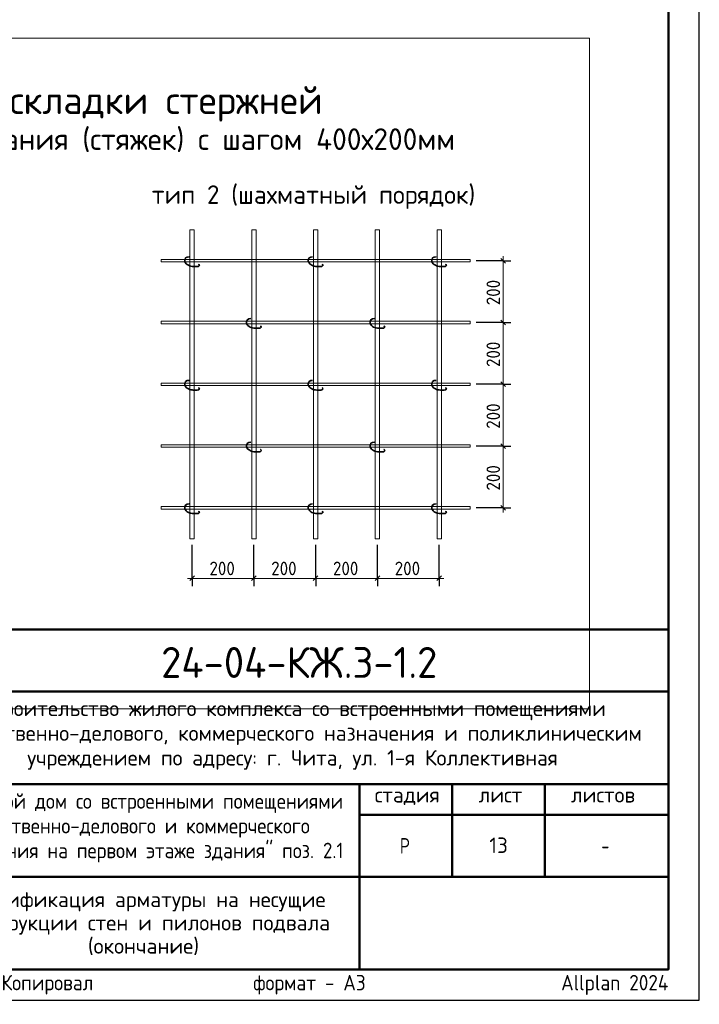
# Model space of a CAD drawing. Header units: millimetres. Extents: x 0 to 42000, y -65 to 29700.
# Tile 6 of 7: x 30995 to 42000, y -65 to 15875. Entities that reach past the tile are written whole.
import ezdxf

# ---------------------------------------------------------------- set-up
doc = ezdxf.new("R2010")
doc.units = ezdxf.units.MM
for name, color, linetype, lineweight in [('Standard', 7, 'Continuous', 25), ('Надписи', 7, 'Continuous', 25), ('Размерная линия_ общее', 7, 'Continuous', 13)]:
    doc.layers.add(name, color=color, linetype=linetype, lineweight=lineweight)
doc.styles.add('ISOCPEUR', font='txt')

msp = doc.modelspace()

# ---------------------------------------------------------------- linework, layer by layer
at = {"layer": 'Standard', "color": 7, "linetype": 'Continuous', "lineweight": 13, "transparency": 33554687}
for p, q in [((33753, 12472), (33823, 12472)), ((34753, 12472), (34823, 12472)), ((35753, 12472), (35823, 12472)), ((36753, 12472), (36823, 12472)), ((37753, 12472), (37823, 12472))]:
    msp.add_line(p, q, dxfattribs=at)
at = {"layer": 'Standard', "color": 7, "linetype": 'Continuous', "lineweight": 18, "transparency": 33554687}
for p, q in [((33288, 11992), (33288, 11952)), ((33288, 10992), (33288, 10952)), ((33288, 9992), (33288, 9952)), ((33288, 8992), (33288, 8952)), ((33288, 7992), (33288, 7952))]:
    msp.add_line(p, q, dxfattribs=at)
at = {"layer": 'Standard', "color": 7, "linetype": 'Continuous', "lineweight": 50, "transparency": 33554687}
for p, q in [((23000, 6000), (41500, 6000)), ((29500, 5000), (41500, 5000)), ((29500, 3500), (41500, 3500)), ((36500, 2000), (36500, 3500)), ((38000, 2000), (38000, 3500)), ((39500, 2000), (39500, 3500)), ((36500, 3000), (41500, 3000)), ((29500, 2000), (41500, 2000)), ((36500, 500), (36500, 2000)), ((36500, 500), (36500, 2000))]:
    msp.add_line(p, q, dxfattribs=at)
at = {"layer": 'Standard', "color": 7, "linetype": 'Continuous', "lineweight": 25, "transparency": 33554687}
for p, q in [((41500, 500), (41500, 6000)), ((23000, 500), (41500, 500)), ((23000, 500), (41500, 500)), ((23000, 500), (41500, 500))]:
    msp.add_line(p, q, dxfattribs=at)
msp.add_lwpolyline([(0, 0), (42000, 0), (42000, 29700), (0, 29700), (0, 0)], close=True, dxfattribs=at)
at = {"layer": 'Standard', "color": 7, "linetype": 'Continuous', "lineweight": 50, "transparency": 33554687}
msp.add_lwpolyline([(2000, 29200), (41500, 29200), (41500, 500), (2000, 500), (2000, 29200)], close=True, dxfattribs=at)
at = {"layer": 'Standard', "color": 7, "linetype": 'Continuous', "lineweight": 25, "transparency": 33554687}
for points in [[(41500, 29200), (2000, 29200), (2000, 500), (41500, 500), (41500, 29200)], [(41500, 6000), (23000, 6000), (23000, 500), (41500, 500), (41500, 6000)]]:
    msp.add_lwpolyline(points, dxfattribs=at)
at = {"layer": 'Standard', "color": 7, "linetype": 'Continuous', "lineweight": 13, "transparency": 33554687}
for points in [[(40221, 15577), (24187, 15577), (24187, 4718), (40221, 4718), (40221, 15577)], [(33823, 12472), (33823, 7472), (33753, 7472), (33753, 12472)], [(34823, 12472), (34823, 7472), (34753, 7472), (34753, 12472)], [(35823, 12472), (35823, 7472), (35753, 7472), (35753, 12472)], [(36823, 12472), (36823, 7472), (36753, 7472), (36753, 12472)], [(37823, 12472), (37823, 7472), (37753, 7472), (37753, 12472)]]:
    msp.add_lwpolyline(points, dxfattribs=at)
at = {"layer": 'Standard', "color": 7, "linetype": 'Continuous', "lineweight": 18, "transparency": 33554687}
for points in [[(33288, 11952), (38288, 11952), (38288, 11992), (33288, 11992)], [(33288, 10952), (38288, 10952), (38288, 10992), (33288, 10992)], [(33288, 9952), (38288, 9952), (38288, 9992), (33288, 9992)], [(33288, 8952), (38288, 8952), (38288, 8992), (33288, 8992)], [(33288, 7952), (38288, 7952), (38288, 7992), (33288, 7992)]]:
    msp.add_lwpolyline(points, dxfattribs=at)
at = {"layer": 'Standard', "color": 7, "linetype": 'Continuous', "lineweight": 35, "transparency": 33554687}
for points in [[(33738, 12036), (33708, 12032), (33682, 12017), (33674, 11998), (33669, 11977), (33669, 11957), (33680, 11938), (33692, 11922), (33709, 11910), (33727, 11899), (33746, 11889), (33766, 11885), (33787, 11881), (33807, 11879), (33828, 11879), (33849, 11879), (33869, 11879), (33890, 11881), (33906, 11895), (33898, 11914), (33892, 11918)], [(35738, 12036), (35708, 12032), (35682, 12017), (35674, 11998), (35669, 11977), (35669, 11957), (35680, 11938), (35692, 11922), (35709, 11910), (35727, 11899), (35746, 11889), (35766, 11885), (35787, 11881), (35807, 11879), (35828, 11879), (35849, 11879), (35869, 11879), (35890, 11881), (35906, 11895), (35898, 11914), (35892, 11918)], [(37738, 12036), (37708, 12032), (37682, 12017), (37674, 11998), (37669, 11977), (37669, 11957), (37680, 11938), (37692, 11922), (37709, 11910), (37727, 11899), (37746, 11889), (37766, 11885), (37787, 11881), (37807, 11879), (37828, 11879), (37849, 11879), (37869, 11879), (37890, 11881), (37906, 11895), (37898, 11914), (37892, 11918)], [(34738, 11036), (34708, 11032), (34682, 11017), (34674, 10998), (34669, 10977), (34669, 10957), (34680, 10938), (34692, 10922), (34709, 10910), (34727, 10899), (34746, 10889), (34766, 10885), (34787, 10881), (34807, 10879), (34828, 10879), (34849, 10879), (34869, 10879), (34890, 10881), (34906, 10895), (34898, 10914), (34892, 10918)], [(36738, 11036), (36708, 11032), (36682, 11017), (36674, 10998), (36669, 10977), (36669, 10957), (36680, 10938), (36692, 10922), (36709, 10910), (36727, 10899), (36746, 10889), (36766, 10885), (36787, 10881), (36807, 10879), (36828, 10879), (36849, 10879), (36869, 10879), (36890, 10881), (36906, 10895), (36898, 10914), (36892, 10918)], [(33738, 10036), (33708, 10032), (33682, 10017), (33674, 9998), (33669, 9977), (33669, 9957), (33680, 9938), (33692, 9922), (33709, 9910), (33727, 9899), (33746, 9889), (33766, 9885), (33787, 9881), (33807, 9879), (33828, 9879), (33849, 9879), (33869, 9879), (33890, 9881), (33906, 9895), (33898, 9914), (33892, 9918)], [(35738, 10036), (35708, 10032), (35682, 10017), (35674, 9998), (35669, 9977), (35669, 9957), (35680, 9938), (35692, 9922), (35709, 9910), (35727, 9899), (35746, 9889), (35766, 9885), (35787, 9881), (35807, 9879), (35828, 9879), (35849, 9879), (35869, 9879), (35890, 9881), (35906, 9895), (35898, 9914), (35892, 9918)], [(37738, 10036), (37708, 10032), (37682, 10017), (37674, 9998), (37669, 9977), (37669, 9957), (37680, 9938), (37692, 9922), (37709, 9910), (37727, 9899), (37746, 9889), (37766, 9885), (37787, 9881), (37807, 9879), (37828, 9879), (37849, 9879), (37869, 9879), (37890, 9881), (37906, 9895), (37898, 9914), (37892, 9918)], [(34738, 9036), (34708, 9032), (34682, 9017), (34674, 8998), (34669, 8977), (34669, 8957), (34680, 8938), (34692, 8922), (34709, 8910), (34727, 8899), (34746, 8889), (34766, 8885), (34787, 8881), (34807, 8879), (34828, 8879), (34849, 8879), (34869, 8879), (34890, 8881), (34906, 8895), (34898, 8914), (34892, 8918)], [(36738, 9036), (36708, 9032), (36682, 9017), (36674, 8998), (36669, 8977), (36669, 8957), (36680, 8938), (36692, 8922), (36709, 8910), (36727, 8899), (36746, 8889), (36766, 8885), (36787, 8881), (36807, 8879), (36828, 8879), (36849, 8879), (36869, 8879), (36890, 8881), (36906, 8895), (36898, 8914), (36892, 8918)], [(33738, 8036), (33708, 8032), (33682, 8017), (33674, 7998), (33669, 7977), (33669, 7957), (33680, 7938), (33692, 7922), (33709, 7910), (33727, 7899), (33746, 7889), (33766, 7885), (33787, 7881), (33807, 7879), (33828, 7879), (33849, 7879), (33869, 7879), (33890, 7881), (33906, 7895), (33898, 7914), (33892, 7918)], [(35738, 8036), (35708, 8032), (35682, 8017), (35674, 7998), (35669, 7977), (35669, 7957), (35680, 7938), (35692, 7922), (35709, 7910), (35727, 7899), (35746, 7889), (35766, 7885), (35787, 7881), (35807, 7879), (35828, 7879), (35849, 7879), (35869, 7879), (35890, 7881), (35906, 7895), (35898, 7914), (35892, 7918)], [(37738, 8036), (37708, 8032), (37682, 8017), (37674, 7998), (37669, 7977), (37669, 7957), (37680, 7938), (37692, 7922), (37709, 7910), (37727, 7899), (37746, 7889), (37766, 7885), (37787, 7881), (37807, 7879), (37828, 7879), (37849, 7879), (37869, 7879), (37890, 7881), (37906, 7895), (37898, 7914), (37892, 7918)]]:
    msp.add_lwpolyline(points, dxfattribs=at)
at = {"layer": 'Размерная линия_ общее', "color": 253, "linetype": 'Continuous', "lineweight": -3, "true_color": 0xa0a0a0, "transparency": 33554687}
for p, q in [((38824, 11972), (38388, 11972)), ((38824, 11972), (38699, 11972)), ((38824, 11972), (38949, 11972)), ((38824, 10972), (38699, 10972)), ((38824, 10972), (38949, 10972)), ((38824, 9972), (38699, 9972)), ((38824, 9972), (38949, 9972)), ((38824, 8972), (38699, 8972)), ((38824, 8972), (38949, 8972)), ((38824, 7972), (38388, 7972)), ((38824, 7972), (38699, 7972)), ((38824, 7972), (38949, 7972)), ((33788, 6831), (33788, 7372)), ((37788, 6831), (37788, 7372)), ((33788, 6831), (33788, 6956)), ((34788, 6831), (34788, 6956)), ((35788, 6831), (35788, 6956)), ((36788, 6831), (36788, 6956)), ((37788, 6831), (37788, 6956)), ((33788, 6831), (33788, 6706)), ((34788, 6831), (34788, 6706)), ((35788, 6831), (35788, 6706)), ((36788, 6831), (36788, 6706)), ((37788, 6831), (37788, 6706))]:
    msp.add_line(p, q, dxfattribs=at)
at = {"layer": 'Размерная линия_ общее', "color": 7, "linetype": 'Continuous', "lineweight": 25, "transparency": 33554687}
for p, q in [((38786, 12010), (38861, 11935)), ((38786, 11010), (38861, 10935)), ((38786, 10010), (38861, 9935)), ((38786, 9010), (38861, 8935)), ((38786, 8010), (38861, 7935)), ((33750, 6794), (33825, 6869)), ((34750, 6794), (34825, 6869)), ((35750, 6794), (35825, 6869)), ((36750, 6794), (36825, 6869)), ((37750, 6794), (37825, 6869))]:
    msp.add_line(p, q, dxfattribs=at)
at = {"layer": 'Размерная линия_ общее', "color": 7, "linetype": 'Continuous', "lineweight": 13, "transparency": 33554687}
for p, q in [((38824, 11972), (38824, 12047)), ((38824, 10972), (38824, 9972)), ((38824, 9972), (38824, 8972)), ((38824, 8972), (38824, 7972)), ((38824, 7972), (38824, 7897)), ((33788, 6831), (33713, 6831)), ((33788, 6831), (34788, 6831)), ((34788, 6831), (35788, 6831)), ((35788, 6831), (36788, 6831)), ((36788, 6831), (37788, 6831)), ((37788, 6831), (37863, 6831))]:
    msp.add_line(p, q, dxfattribs=at)
msp.add_lwpolyline([(38824, 11972), (38824, 11263), (38824, 11263), (38824, 10972)], dxfattribs=at)
at = {"layer": 'Размерная линия_ общее', "color": 253, "linetype": 'Continuous', "lineweight": -3, "true_color": 0xa0a0a0, "transparency": 33554687}
for points in [[(38824, 10972), (38807, 10972), (38807, 10972), (38807, 10972), (38807, 10972), (38807, 10972), (38807, 10972), (38388, 10972)], [(38824, 9972), (38807, 9972), (38807, 9972), (38807, 9972), (38807, 9972), (38388, 9972)], [(38824, 8972), (38807, 8972), (38807, 8972), (38388, 8972)], [(34788, 6831), (34788, 6848), (34788, 6848), (34788, 6848), (34788, 6848), (34788, 6848), (34788, 6848), (34788, 7372)], [(35788, 6831), (35788, 6848), (35788, 6848), (35788, 6848), (35788, 6848), (35788, 7372)], [(36788, 6831), (36788, 6848), (36788, 6848), (36788, 7372)]]:
    msp.add_lwpolyline(points, dxfattribs=at)

# ---------------------------------------------------------------- texts
at = {"layer": 'Standard', "color": 7, "linetype": 'Continuous', "lineweight": 50, "transparency": 33554687, "attachment_point": 7, "style": 'ISOCPEUR'}
for s, insert, char_height, width in [('\\W0.99;Схема раскладки стержней', (28380, 14225), 450, 7958.28), ('\\W0.99;поперечного армирования (стяжек) с шагом 400х200мм', (26078, 13671), 350, 12452.17), ('\\W0.96;24-04-КЖ.3-1.2', (33285, 5218), 500, 4936.77)]:
    msp.add_mtext(s, dxfattribs=dict(at, insert=insert, char_height=char_height, width=width))
at = {"layer": 'Standard', "color": 7, "linetype": 'Continuous', "lineweight": 25, "transparency": 33554687, "attachment_point": 7, "style": 'ISOCPEUR'}
for s, insert, char_height, width in [('\\W0.99;тип 2 (шахматный порядок)', (33134, 12812), 300, 5425.51), ('\\W0.99;Строительство жилого комплекса со встроенными помещениями', (30388, 4533), 250, 10343.94), ('\\W0.99;общественно-делового, коммерческого назначения и поликлиническим', (29912, 4133), 250, 11292.27), ('\\W0.99;учреждением по адресу: г. Чита, ул. 1-я Коллективная', (31119, 3733), 250, 8881.18), ('\\W0.90;"Жилой дом со встроенными помещениями', (29989, 3033), 250, 6132.5), ('\\W0.99;стадия    лист     листов', (36743, 3162), 250, 4372.59), ('\\W0.90;общественно-делового и коммерческого', (30102, 2633), 250, 5904.56), ('\\W0.90;назначения на первом этаже здания" поз. 2.1', (29676, 2233), 250, 6756.08), ('\\W0.80;Р', (37150, 2375), 250, 299.85), ('\\W0.78;-', (40412, 2375), 250, 271.99)]:
    msp.add_mtext(s, dxfattribs=dict(at, insert=insert, char_height=char_height, width=width))
at = {"layer": 'Standard', "color": 7, "linetype": 'Continuous', "lineweight": 25, "transparency": 33554687, "insert": (33000, 1758), "char_height": 250, "width": 6066.88, "attachment_point": 2, "line_spacing_factor": 0.903614}
msp.add_mtext('\\A1;{\\fISOCPEUR|i0|b0;\\H250.000000;\\W1.000000;\\C7;Спецификация арматуры на несущие}\\P{\\fISOCPEUR|i0|b0;\\H250.000000;\\W1.000000;\\C7;конструкции стен и пилонов подвала}\\P{\\fISOCPEUR|i0|b0;\\H250.000000;\\W1.000000;\\C7;(окончание)}\\P', dxfattribs=at)
at = {"layer": 'Standard', "color": 8, "linetype": 'Continuous', "lineweight": 13, "transparency": 33554687, "insert": (41500, 248), "char_height": 250, "width": 11749.46, "attachment_point": 6, "style": 'ISOCPEUR'}
msp.add_mtext('\\A1;{\\fISOCPEUR|i0|b0;\\H250.000000;\\W1.000000;\\C8;Копировал                  формат - А3                      Allplan 2024}\\P', dxfattribs=at)
at = {"layer": 'Надписи', "color": 7, "linetype": 'Continuous', "lineweight": 13, "transparency": 33554687, "insert": (38750, 2510), "char_height": 250, "width": 393.75, "attachment_point": 5, "style": 'ISOCPEUR'}
msp.add_mtext('\\A1;{\\fISOCPEUR|i0|b0;\\H250.000000;\\W1.000000;\\C7;13}\\P', dxfattribs=at)
at = {"layer": 'Размерная линия_ общее', "color": 7, "linetype": 'Continuous', "lineweight": 25, "transparency": 33554687, "char_height": 220, "width": 561.98, "attachment_point": 7, "rotation": 90, "style": 'ISOCPEUR'}
for insert in [(38774, 11252), (38774, 10252), (38774, 9252), (38774, 8252)]:
    msp.add_mtext('\\W0.91;200', dxfattribs=dict(at, insert=insert))
at = {"layer": 'Размерная линия_ общее', "color": 7, "linetype": 'Continuous', "lineweight": 25, "transparency": 33554687, "char_height": 220, "width": 561.98, "attachment_point": 7, "style": 'ISOCPEUR'}
for insert in [(34068, 6881), (35068, 6881), (36068, 6881), (37068, 6881)]:
    msp.add_mtext('\\W0.91;200', dxfattribs=dict(at, insert=insert))

doc.saveas('drawing.dxf')
